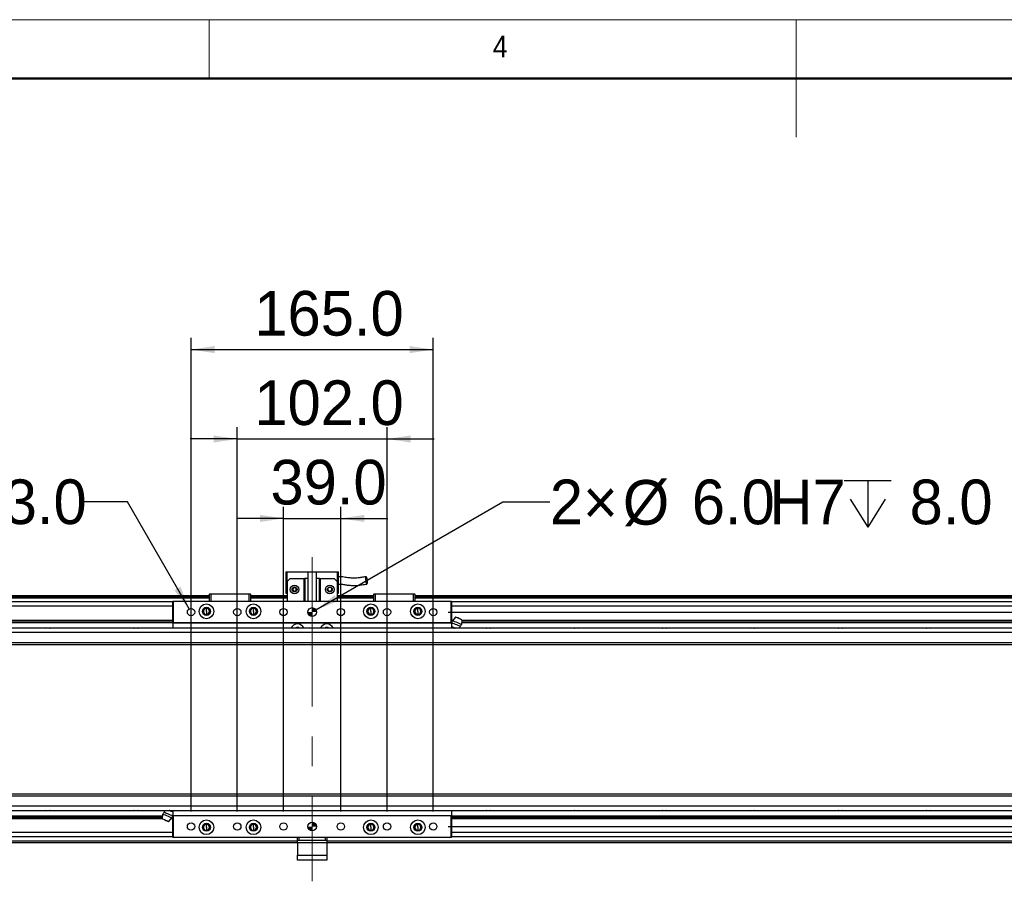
# Model space of a CAD drawing. Header units: millimetres. Extents: x 40 to 3320, y 40 to 2336.
# Tile 6 of 8: x 1151 to 1822, y 1749 to 2336. Entities that reach past the tile are written whole.
import ezdxf

# ---------------------------------------------------------------- set-up
doc = ezdxf.new("R2010")
doc.units = ezdxf.units.MM
doc.header["$LTSCALE"] = 8
doc.linetypes.add('CENTERX2', pattern=[20.32, 12.7, -2.54, 2.54, -2.54])
doc.layers.add('DIMNS', color=7, linetype='Continuous')
doc.styles.add('SLDTEXTSTYLE0', font='Gothic.ttf', dxfattribs={"width": 0.913})
doc.styles.add('SLDTEXTSTYLE7', font='txt')
doc.dimstyles.new('SLDDIMSTYLE0', dxfattribs={"dimtxt": 30.4, "dimasz": 16, "dimexe": 0, "dimexo": 0.0625, "dimgap": 7.6, "dimtad": 2, "dimdec": 1, "dimrnd": 1e-09, "dimzin": 4, "dimdsep": 46, "dimtxsty": 'SLDTEXTSTYLE7', "dimsah": 1, "dimcen": 0.09, "dimadec": 0, "dimazin": 1, "dimtfac": 1, "dimtdec": 1, "dimtmove": 0, "dimatfit": 0, "dimfxl": 0, "dimfrac": 2, "dimtolj": 1, "dimtzin": 12, "dimarcsym": 0})
doc.dimstyles.new('SLDDIMSTYLE1', dxfattribs={"dimtxt": 30.4, "dimasz": 16, "dimexe": 0, "dimexo": 0.0625, "dimgap": 7.6, "dimtad": 0, "dimtih": 1, "dimtoh": 1, "dimdec": 1, "dimrnd": 1e-09, "dimzin": 12, "dimdsep": 46, "dimtxsty": 'SLDTEXTSTYLE7', "dimsah": 1, "dimcen": 0, "dimadec": 0, "dimazin": 3, "dimtfac": 1, "dimtdec": 1, "dimtofl": 0, "dimtmove": 0, "dimatfit": 3, "dimfxl": 0, "dimfrac": 2, "dimtolj": 1, "dimtzin": 12, "dimarcsym": 0})
doc.dimstyles.new('SLDDIMSTYLE2', dxfattribs={"dimtxt": 30.4, "dimasz": 16, "dimexe": 0, "dimexo": 0.0625, "dimgap": 7.6, "dimtad": 0, "dimtih": 1, "dimtoh": 1, "dimdec": 1, "dimrnd": 1e-09, "dimzin": 4, "dimdsep": 46, "dimtxsty": 'SLDTEXTSTYLE7', "dimsah": 1, "dimcen": 0, "dimadec": 0, "dimazin": 1, "dimtfac": 1, "dimtdec": 1, "dimtofl": 0, "dimtmove": 0, "dimatfit": 3, "dimfxl": 0, "dimfrac": 2, "dimtolj": 1, "dimtzin": 12, "dimarcsym": 0})

# ---------------------------------------------------------------- blocks, each defined once
blk = doc.blocks.new('_D')
at = {"layer": 'DIMNS'}
for p, q in [((2570.26, 1932.7), (2570.26, 1964.7)), ((1442.92, 1932.7), (2578.26, 1932.7)), ((2570.26, 1786.7), (2570.26, 1932.7)), ((1442.92, 1786.7), (2578.26, 1786.7)), ((2570.26, 1786.7), (2570.26, 1754.7))]:
    blk.add_line(p, q, dxfattribs=at)
for points in [[(2570.26, 1932.7), (2572.66, 1948.7), (2567.86, 1948.7)], [(2570.26, 1786.7), (2567.86, 1770.7), (2572.66, 1770.7)]]:
    blk.add_solid(points, dxfattribs=at)
at = {"layer": 'DIMNS', "insert": (2530.37, 1811.42), "char_height": 30.4, "attachment_point": 1, "rotation": 90, "style": 'SLDTEXTSTYLE7'}
blk.add_mtext('146.0', dxfattribs=at)
blk = doc.blocks.new('SW_SYMBOL_HOLE_DEPTH')
at = {"layer": 'DIMNS', "color": 0}
for p, q in [((0, 7000), (6400, 7000)), ((3200, 7000), (3200, 600)), ((800, 4440), (3200, 600)), ((5600, 4440), (3200, 600))]:
    blk.add_line(p, q, dxfattribs=at)
blk = doc.blocks.new('_D_1')
at = {"layer": 'DIMNS'}
for p, q in [((1224.46, 2007.7), (1192.46, 2007.7)), ((1266.51, 1934.87), (1224.46, 2007.7))]:
    blk.add_line(p, q, dxfattribs=at)
blk.add_solid([(1266.51, 1934.87), (1260.59, 1949.92), (1256.43, 1947.52)], dxfattribs=at)
at = {"layer": 'DIMNS', "xscale": 0.004985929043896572, "yscale": 0.004985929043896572, "zscale": 0.004985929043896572}
blk.add_blockref('SW_SYMBOL_HOLE_DEPTH', (1073.06, 1987.57), dxfattribs=at)
at = {"layer": 'DIMNS', "char_height": 30.4, "attachment_point": 1, "style": 'SLDTEXTSTYLE7'}
for s, insert in [('12×M5', (942.8, 2023.01)), ('13.0', (1117.56, 2023.01))]:
    blk.add_mtext(s, dxfattribs=dict(at, insert=insert))
blk = doc.blocks.new('_D_2')
at = {"layer": 'DIMNS'}
for p, q in [((1352.86, 1934.2), (1480.16, 2007.7)), ((1480.16, 2007.7), (1512.16, 2007.7))]:
    blk.add_line(p, q, dxfattribs=at)
blk.add_solid([(1352.86, 1934.2), (1367.91, 1940.12), (1365.51, 1944.28)], dxfattribs=at)
at = {"layer": 'DIMNS', "xscale": 0.004985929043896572, "yscale": 0.004985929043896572, "zscale": 0.004985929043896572}
blk.add_blockref('SW_SYMBOL_HOLE_DEPTH', (1712.73, 1987.45), dxfattribs=at)
at = {"layer": 'DIMNS', "char_height": 30.4, "attachment_point": 1, "style": 'SLDTEXTSTYLE7'}
for s, insert in [('2×', (1512.16, 2022.89)), ('%%c', (1561.9, 2022.59)), ('6.0', (1608.87, 2022.89)), ('H7', (1661.81, 2022.89)), ('8.0', (1757.23, 2022.89))]:
    blk.add_mtext(s, dxfattribs=dict(at, insert=insert))
blk = doc.blocks.new('_D_3')
at = {"layer": 'DIMNS'}
for p, q in [((1330.76, 1796.86), (1330.76, 2004.46)), ((1369.76, 1796.86), (1369.76, 2004.46)), ((1330.76, 1996.46), (1298.76, 1996.46)), ((1330.76, 1996.46), (1369.76, 1996.46)), ((1369.76, 1996.46), (1401.76, 1996.46))]:
    blk.add_line(p, q, dxfattribs=at)
for points in [[(1330.76, 1996.46), (1314.76, 1998.86), (1314.76, 1994.06)], [(1369.76, 1996.46), (1385.76, 1994.06), (1385.76, 1998.86)]]:
    blk.add_solid(points, dxfattribs=at)
at = {"layer": 'DIMNS', "insert": (1321.86, 2036.35), "char_height": 30.4, "attachment_point": 1, "style": 'SLDTEXTSTYLE7'}
blk.add_mtext('39.0', dxfattribs=at)
blk = doc.blocks.new('_D_4')
at = {"layer": 'DIMNS'}
for p, q in [((1299.26, 1796.86), (1299.26, 2058.56)), ((1401.26, 1796.86), (1401.26, 2058.56)), ((1299.26, 2050.56), (1267.26, 2050.56)), ((1299.26, 2050.56), (1401.26, 2050.56)), ((1401.26, 2050.56), (1433.26, 2050.56))]:
    blk.add_line(p, q, dxfattribs=at)
for points in [[(1299.26, 2050.56), (1283.26, 2052.96), (1283.26, 2048.16)], [(1401.26, 2050.56), (1417.26, 2048.16), (1417.26, 2052.96)]]:
    blk.add_solid(points, dxfattribs=at)
at = {"layer": 'DIMNS', "insert": (1310.89, 2090.45), "char_height": 30.4, "attachment_point": 1, "style": 'SLDTEXTSTYLE7'}
blk.add_mtext('102.0', dxfattribs=at)
blk = doc.blocks.new('_D_5')
at = {"layer": 'DIMNS'}
for p, q in [((1267.76, 1796.86), (1267.76, 2119.41)), ((1432.76, 1796.86), (1432.76, 2119.41)), ((1267.76, 2111.41), (1432.76, 2111.41))]:
    blk.add_line(p, q, dxfattribs=at)
for points in [[(1267.76, 2111.41), (1283.76, 2109.01), (1283.76, 2113.81)], [(1432.76, 2111.41), (1416.76, 2113.81), (1416.76, 2109.01)]]:
    blk.add_solid(points, dxfattribs=at)
at = {"layer": 'DIMNS', "insert": (1310.89, 2151.3), "char_height": 30.4, "attachment_point": 1, "style": 'SLDTEXTSTYLE7'}
blk.add_mtext('165.0', dxfattribs=at)
blk = doc.blocks.new('SW_DOWELSYMBOL_0')
at = {"linetype": 'Continuous', "lineweight": 18}
h = blk.add_hatch(color=0, dxfattribs=at)
edge = h.paths.add_edge_path(flags=0)
edge.add_arc((0, 0), 3, 180, 270)
edge.add_line((0, -3), (0, 0))
edge.add_line((0, 0), (-3, 0))
h = blk.add_hatch(color=0, dxfattribs=at)
edge = h.paths.add_edge_path(flags=0)
edge.add_arc((0, 0), 3, 0, 90)
edge.add_line((0, 3), (0, 0))
edge.add_line((0, 0), (3, 0))
at = {"layer": 'DIMNS', "color": 0}
blk.add_circle((0, 0), 3, dxfattribs=at)
blk = doc.blocks.new('SW_DOWELSYMBOL_1')
at = {"linetype": 'Continuous', "lineweight": 18}
h = blk.add_hatch(color=0, dxfattribs=at)
edge = h.paths.add_edge_path(flags=0)
edge.add_arc((0, 0), 3, 180, 270)
edge.add_line((0, -3), (0, 0))
edge.add_line((0, 0), (-3, 0))
h = blk.add_hatch(color=0, dxfattribs=at)
edge = h.paths.add_edge_path(flags=0)
edge.add_arc((0, 0), 3, 0, 90)
edge.add_line((0, 3), (0, 0))
edge.add_line((0, 0), (3, 0))
at = {"layer": 'DIMNS', "color": 0}
blk.add_circle((0, 0), 3, dxfattribs=at)

msp = doc.modelspace()

# ---------------------------------------------------------------- linework, layer by layer
at = {"color": 7, "linetype": 'Continuous', "lineweight": 18}
for p, q in [((3320, 2336), (40, 2336)), ((1280, 2296), (1280, 2336)), ((1680, 2336), (1680, 2256)), ((80, 2296), (3280, 2296))]:
    msp.add_line(p, q, dxfattribs=at)
at = {"color": 7, "linetype": 'Continuous', "lineweight": 50}
msp.add_line((3280, 2296), (80, 2296), dxfattribs=at)
at = {"color": 7, "linetype": 'Continuous', "lineweight": 25}
for p, q in [((1332.26, 1960), (1333.26, 1960)), ((1332.26, 1960), (1332.26, 1945.6)), ((1333.26, 1953.6), (1333.26, 1960)), ((1333.26, 1960), (1347.26, 1960)), ((1347.26, 1960.2), (1347.26, 1940.2)), ((1347.26, 1960.2), (1353.26, 1960.2)), ((1353.26, 1940.2), (1353.26, 1960.2)), ((1353.26, 1960), (1367.26, 1960)), ((1367.26, 1960), (1368.26, 1960)), ((1367.26, 1960), (1367.26, 1953.6)), ((1368.26, 1945.6), (1368.26, 1960)), ((1335.26, 1955.6), (1333.26, 1953.6)), ((1333.26, 1953.6), (1333.26, 1940.2)), ((1335.26, 1955.6), (1344.76, 1955.6)), ((1344.76, 1940.2), (1344.76, 1955.6)), ((1344.76, 1955.6), (1345.26, 1955.6)), ((1345.26, 1955.6), (1345.26, 1940.2)), ((1347.26, 1955.6), (1345.26, 1955.6)), ((1355.26, 1955.6), (1353.26, 1955.6)), ((1355.26, 1940.2), (1355.26, 1955.6)), ((1355.26, 1955.6), (1355.76, 1955.6)), ((1355.76, 1955.6), (1355.76, 1940.2)), ((1355.76, 1955.6), (1365.26, 1955.6)), ((1367.26, 1953.6), (1365.26, 1955.6)), ((1367.26, 1953.6), (1367.26, 1940.2)), ((1280.26, 1944.9), (1280.56, 1945.2)), ((1280.56, 1945.2), (1281.38, 1945.2)), ((1281.26, 1944.9), (1281.38, 1945.2)), ((1281.38, 1945.2), (1307.14, 1945.2)), ((1307.14, 1945.2), (1307.96, 1945.2)), ((1307.26, 1944.9), (1307.14, 1945.2)), ((1307.96, 1945.2), (1308.26, 1944.9)), ((1332.26, 1945.6), (1333.26, 1945.6)), ((1367.26, 1945.6), (1368.26, 1945.6)), ((1392.26, 1944.9), (1392.56, 1945.2)), ((1392.56, 1945.2), (1393.38, 1945.2)), ((1393.26, 1944.9), (1393.38, 1945.2)), ((1393.38, 1945.2), (1419.14, 1945.2)), ((1419.14, 1945.2), (1419.96, 1945.2)), ((1419.26, 1944.9), (1419.14, 1945.2)), ((1419.96, 1945.2), (1420.26, 1944.9)), ((1280.26, 1943.7), (222.26, 1943.7)), ((1280.26, 1943.2), (222.26, 1943.2)), ((1280.26, 1942.2), (222.26, 1942.2)), ((1255.26, 1939.71), (222.26, 1939.71)), ((310.26, 1943.5), (1280.26, 1943.5)), ((310.26, 1943.3), (1280.26, 1943.3)), ((1255.26, 1939.9), (1255.56, 1940.2)), ((1255.26, 1925.5), (1255.26, 1939.9)), ((1255.26, 1939.9), (1255.56, 1939.9)), ((1255.56, 1939.9), (1255.56, 1940.2)), ((1255.56, 1940.2), (1444.96, 1940.2)), ((1255.56, 1939.9), (1255.56, 1925.5)), ((1444.96, 1939.9), (1255.56, 1939.9)), ((1281.26, 1944.9), (1280.26, 1944.9)), ((1280.26, 1940.2), (1280.26, 1944.9)), ((1307.26, 1944.9), (1281.26, 1944.9)), ((1281.26, 1944.9), (1281.26, 1940.2)), ((1308.26, 1944.9), (1307.26, 1944.9)), ((1307.26, 1940.2), (1307.26, 1944.9)), ((1308.26, 1944.9), (1308.26, 1940.2)), ((1333.26, 1943.7), (1308.26, 1943.7)), ((1308.26, 1943.5), (1333.26, 1943.5)), ((1308.26, 1943.3), (1333.26, 1943.3)), ((1333.26, 1943.2), (1308.26, 1943.2)), ((1333.26, 1942.2), (1308.26, 1942.2)), ((1392.26, 1943.7), (1367.26, 1943.7)), ((1367.26, 1943.5), (1392.26, 1943.5)), ((1367.26, 1943.3), (1392.26, 1943.3)), ((1392.26, 1943.2), (1367.26, 1943.2)), ((1392.26, 1942.2), (1367.26, 1942.2)), ((1393.26, 1944.9), (1392.26, 1944.9)), ((1392.26, 1940.2), (1392.26, 1944.9)), ((1419.26, 1944.9), (1393.26, 1944.9)), ((1393.26, 1944.9), (1393.26, 1940.2)), ((1420.26, 1944.9), (1419.26, 1944.9)), ((1419.26, 1940.2), (1419.26, 1944.9)), ((1420.26, 1944.9), (1420.26, 1940.2)), ((2478.26, 1943.7), (1420.26, 1943.7)), ((1420.26, 1943.5), (2390.26, 1943.5)), ((1420.26, 1943.3), (2390.26, 1943.3)), ((2478.26, 1943.2), (1420.26, 1943.2)), ((2478.26, 1942.2), (1420.26, 1942.2)), ((1444.96, 1939.9), (1444.96, 1940.2)), ((1444.96, 1940.2), (1445.26, 1939.9)), ((1444.96, 1925.5), (1444.96, 1939.9)), ((1444.96, 1939.9), (1445.26, 1939.9)), ((1445.26, 1939.9), (1445.26, 1925.5)), ((2478.26, 1939.71), (1445.26, 1939.71)), ((1278.26, 1935.27), (1278.26, 1935.7)), ((1278.26, 1933.2), (1278.26, 1935.27)), ((1278.26, 1933.2), (1278.26, 1931.14)), ((1310.26, 1935.27), (1310.26, 1935.7)), ((1310.26, 1933.2), (1310.26, 1935.27)), ((1310.26, 1933.2), (1310.26, 1931.14)), ((1390.26, 1935.27), (1390.26, 1935.7)), ((1390.26, 1933.2), (1390.26, 1935.27)), ((1390.26, 1933.2), (1390.26, 1931.14)), ((1422.26, 1935.27), (1422.26, 1935.7)), ((1422.26, 1933.2), (1422.26, 1935.27)), ((1422.26, 1933.2), (1422.26, 1931.14)), ((260.26, 1927.2), (1255.26, 1927.2)), ((260.26, 1926.89), (1255.26, 1926.89)), ((260.26, 1925.81), (1255.26, 1925.81)), ((260.26, 1925.51), (1255.26, 1925.51)), ((1255.26, 1925.5), (1255.56, 1925.5)), ((1255.26, 1925.5), (1255.56, 1925.2)), ((1255.26, 1925.5), (1255.26, 1921.7)), ((1255.56, 1925.5), (1444.96, 1925.5)), ((1255.56, 1925.2), (1255.56, 1925.5)), ((1444.96, 1925.2), (1255.56, 1925.2)), ((1278.26, 1931.14), (1278.26, 1930.7)), ((1310.26, 1931.14), (1310.26, 1930.7)), ((1390.26, 1931.14), (1390.26, 1930.7)), ((1422.26, 1931.14), (1422.26, 1930.7)), ((1444.96, 1925.5), (1445.26, 1925.5)), ((1444.96, 1925.2), (1444.96, 1925.5)), ((1444.96, 1925.2), (1445.26, 1925.5)), ((1445.26, 1927.2), (1446.19, 1927.2)), ((1445.26, 1926.89), (1445.93, 1926.89)), ((1445.26, 1925.81), (1445.56, 1925.81)), ((1445.26, 1925.51), (1445.55, 1925.51)), ((1445.26, 1925.5), (1445.26, 1921.7)), ((1445.26, 1924.7), (1445.54, 1925.3)), ((1447.93, 1929.28), (1445.85, 1926.8)), ((1452.26, 1927.44), (1451.92, 1924.22)), ((1452.06, 1925.51), (2440.26, 1925.51)), ((1452.09, 1925.81), (2440.26, 1925.81)), ((1452.2, 1926.89), (2440.26, 1926.89)), ((1452.23, 1927.2), (2440.26, 1927.2)), ((2457.26, 1921.7), (243.26, 1921.7)), ((2457.26, 1918.7), (243.26, 1918.7)), ((1445.41, 1922.48), (1445.26, 1922.14)), ((1447.32, 1921.83), (1447.56, 1921.7)), ((1447.61, 1921.7), (1447.32, 1921.83)), ((2457.26, 1911.7), (243.26, 1911.7)), ((243.26, 1910.7), (2457.26, 1910.7)), ((2457.26, 1808.7), (243.26, 1808.7)), ((243.26, 1807.7), (2457.26, 1807.7)), ((243.26, 1800.7), (2457.26, 1800.7)), ((243.26, 1797.7), (2457.26, 1797.7)), ((1252.91, 1797.7), (1253.2, 1797.58)), ((1253.2, 1797.58), (1252.96, 1797.7)), ((1255.26, 1797.7), (1255.26, 1793.9)), ((1445.26, 1797.7), (1445.26, 1793.9)), ((260.26, 1793.9), (1248.46, 1793.9)), ((260.26, 1793.59), (1248.43, 1793.59)), ((260.26, 1792.51), (1248.32, 1792.51)), ((260.26, 1792.2), (1248.28, 1792.2)), ((1248.26, 1791.96), (1248.6, 1795.19)), ((1252.59, 1790.12), (1254.67, 1792.61)), ((1254.33, 1792.2), (1255.26, 1792.2)), ((1254.59, 1792.51), (1255.26, 1792.51)), ((1254.96, 1793.59), (1255.26, 1793.59)), ((1254.97, 1793.9), (1255.26, 1793.9)), ((1255.26, 1794.7), (1254.98, 1794.11)), ((1255.11, 1796.92), (1255.26, 1797.27)), ((1255.56, 1794.2), (1255.26, 1793.9)), ((1255.56, 1793.9), (1255.26, 1793.9)), ((1255.26, 1779.5), (1255.26, 1793.9)), ((1255.56, 1794.2), (1444.96, 1794.2)), ((1255.56, 1794.2), (1255.56, 1793.9)), ((1444.96, 1793.9), (1255.56, 1793.9)), ((1255.56, 1793.9), (1255.56, 1779.5)), ((1444.96, 1794.2), (1444.96, 1793.9)), ((1445.26, 1793.9), (1444.96, 1794.2)), ((1445.26, 1793.9), (1444.96, 1793.9)), ((1444.96, 1779.5), (1444.96, 1793.9)), ((1445.26, 1793.9), (1445.26, 1779.5)), ((1445.26, 1793.9), (2440.26, 1793.9)), ((1445.26, 1793.59), (2440.26, 1793.59)), ((1445.26, 1792.51), (2440.26, 1792.51)), ((1445.26, 1792.2), (2440.26, 1792.2)), ((1278.26, 1788.27), (1278.26, 1788.7)), ((1278.26, 1786.2), (1278.26, 1788.27)), ((1278.26, 1786.2), (1278.26, 1784.14)), ((1278.26, 1784.14), (1278.26, 1783.7)), ((1310.26, 1788.27), (1310.26, 1788.7)), ((1310.26, 1786.2), (1310.26, 1788.27)), ((1310.26, 1786.2), (1310.26, 1784.14)), ((1310.26, 1784.14), (1310.26, 1783.7)), ((1390.26, 1788.27), (1390.26, 1788.7)), ((1390.26, 1786.2), (1390.26, 1788.27)), ((1390.26, 1786.2), (1390.26, 1784.14)), ((1390.26, 1784.14), (1390.26, 1783.7)), ((1422.26, 1788.27), (1422.26, 1788.7)), ((1422.26, 1786.2), (1422.26, 1788.27)), ((1422.26, 1786.2), (1422.26, 1784.14)), ((1422.26, 1784.14), (1422.26, 1783.7)), ((1255.26, 1779.7), (222.26, 1779.7)), ((1255.56, 1779.5), (1255.26, 1779.5)), ((1255.56, 1779.2), (1255.26, 1779.5)), ((1255.56, 1779.5), (1444.96, 1779.5)), ((1255.56, 1779.5), (1255.56, 1779.2)), ((1444.96, 1779.2), (1255.56, 1779.2)), ((1340.26, 1777.2), (1340.26, 1779.2)), ((1341.26, 1779.2), (1341.26, 1777.2)), ((1359.26, 1777.2), (1359.26, 1779.2)), ((1360.26, 1779.2), (1360.26, 1777.2)), ((1445.26, 1779.5), (1444.96, 1779.5)), ((1445.26, 1779.5), (1444.96, 1779.2)), ((1444.96, 1779.5), (1444.96, 1779.2)), ((2478.26, 1779.7), (1445.26, 1779.7)), ((1340.26, 1775.7), (222.26, 1775.7)), ((1341.26, 1777.2), (1340.26, 1777.2)), ((1340.26, 1775.7), (1340.26, 1777.2)), ((1360.26, 1775.7), (1340.26, 1775.7)), ((1340.26, 1775.7), (1340.26, 1767.2)), ((1359.26, 1777.2), (1341.26, 1777.2)), ((1360.26, 1777.2), (1359.26, 1777.2)), ((1360.26, 1777.2), (1360.26, 1775.7)), ((1360.26, 1775.7), (1360.26, 1767.2)), ((2478.26, 1775.7), (1360.26, 1775.7)), ((1340.26, 1767.2), (1360.26, 1767.2)), ((1340.26, 1763.7), (1340.26, 1767.2)), ((1360.26, 1767.2), (1360.26, 1763.7)), ((1360.26, 1763.7), (1340.26, 1763.7))]:
    msp.add_line(p, q, dxfattribs=at)
at = {"color": 8, "linetype": 'Continuous', "lineweight": 25}
for p, q in [((1255.26, 1936.71), (222.26, 1936.71)), ((2478.26, 1936.71), (1445.26, 1936.71)), ((1255.26, 1782.7), (222.26, 1782.7)), ((2478.26, 1782.7), (1445.26, 1782.7)), ((1340.26, 1776.7), (222.26, 1776.7)), ((2478.26, 1776.7), (1360.26, 1776.7))]:
    msp.add_line(p, q, dxfattribs=at)
at = {"color": 7, "linetype": 'Continuous', "lineweight": 25, "flags": 128}
for points in [[(1451.06, 1922.95), (1450.89, 1923.03), (1450.41, 1923.23), (1449.68, 1923.54), (1448.78, 1923.92), (1447.82, 1924.33), (1446.92, 1924.71), (1446.18, 1925.03), (1445.7, 1925.23), (1445.54, 1925.3)], [(1451.92, 1924.22), (1451.74, 1924.3), (1451.21, 1924.52), (1450.4, 1924.86), (1449.41, 1925.28), (1448.36, 1925.73), (1447.37, 1926.15), (1446.56, 1926.49), (1446.03, 1926.72), (1445.85, 1926.8)], [(1452.26, 1927.44), (1452.09, 1927.51), (1451.63, 1927.71), (1450.92, 1928.01), (1450.1, 1928.36), (1449.27, 1928.71), (1448.57, 1929.01), (1448.1, 1929.21), (1447.93, 1929.28)], [(1168.74, 1921.7), (1168.92, 1921.76), (1170.26, 1921.95)], [(1170.26, 1921.95), (1171.6, 1921.76), (1171.78, 1921.7)], [(1228.74, 1921.7), (1228.92, 1921.76), (1230.26, 1921.95)], [(1230.26, 1921.95), (1231.6, 1921.76), (1231.78, 1921.7)], [(1447.32, 1921.83), (1446.9, 1922), (1446.49, 1922.18), (1446.09, 1922.35), (1445.71, 1922.51), (1445.36, 1922.66), (1445.26, 1922.7)], [(1468.74, 1921.7), (1468.92, 1921.76), (1470.26, 1921.95)], [(1470.26, 1921.95), (1471.6, 1921.76), (1471.78, 1921.7)], [(1528.74, 1921.7), (1528.92, 1921.76), (1530.26, 1921.95)], [(1530.26, 1921.95), (1531.6, 1921.76), (1531.78, 1921.7)], [(1588.74, 1921.7), (1588.92, 1921.76), (1590.26, 1921.95)], [(1590.26, 1921.95), (1591.6, 1921.76), (1591.78, 1921.7)], [(1648.74, 1921.7), (1648.92, 1921.76), (1650.26, 1921.95)], [(1650.26, 1921.95), (1651.6, 1921.76), (1651.78, 1921.7)], [(1708.74, 1921.7), (1708.92, 1921.76), (1710.26, 1921.95)], [(1710.26, 1921.95), (1711.6, 1921.76), (1711.78, 1921.7)], [(1768.74, 1921.7), (1768.92, 1921.76), (1770.26, 1921.95)], [(1770.26, 1921.95), (1771.6, 1921.76), (1771.78, 1921.7)], [(1170.26, 1797.45), (1168.92, 1797.64), (1168.74, 1797.7)], [(1171.78, 1797.7), (1171.6, 1797.64), (1170.26, 1797.45)], [(1230.26, 1797.45), (1228.92, 1797.64), (1228.74, 1797.7)], [(1231.78, 1797.7), (1231.6, 1797.64), (1230.26, 1797.45)], [(1253.2, 1797.58), (1253.62, 1797.4), (1254.03, 1797.22), (1254.43, 1797.06), (1254.81, 1796.89), (1255.16, 1796.75), (1255.26, 1796.7)], [(1470.26, 1797.45), (1468.92, 1797.64), (1468.74, 1797.7)], [(1471.78, 1797.7), (1471.6, 1797.64), (1470.26, 1797.45)], [(1530.26, 1797.45), (1528.92, 1797.64), (1528.74, 1797.7)], [(1531.78, 1797.7), (1531.6, 1797.64), (1530.26, 1797.45)], [(1590.26, 1797.45), (1588.92, 1797.64), (1588.74, 1797.7)], [(1591.78, 1797.7), (1591.6, 1797.64), (1590.26, 1797.45)], [(1650.26, 1797.45), (1648.92, 1797.64), (1648.74, 1797.7)], [(1651.78, 1797.7), (1651.6, 1797.64), (1650.26, 1797.45)], [(1710.26, 1797.45), (1708.92, 1797.64), (1708.74, 1797.7)], [(1711.78, 1797.7), (1711.6, 1797.64), (1710.26, 1797.45)], [(1770.26, 1797.45), (1768.92, 1797.64), (1768.74, 1797.7)], [(1771.78, 1797.7), (1771.6, 1797.64), (1770.26, 1797.45)], [(1248.26, 1791.96), (1248.42, 1791.89), (1248.89, 1791.69), (1249.59, 1791.39), (1250.42, 1791.04), (1251.25, 1790.69), (1251.95, 1790.39), (1252.42, 1790.19), (1252.59, 1790.12)], [(1248.6, 1795.19), (1248.78, 1795.11), (1249.31, 1794.88), (1250.12, 1794.54), (1251.11, 1794.12), (1252.16, 1793.67), (1253.15, 1793.25), (1253.96, 1792.91), (1254.49, 1792.69), (1254.67, 1792.61)], [(1249.46, 1796.45), (1249.62, 1796.38), (1250.1, 1796.18), (1250.84, 1795.86), (1251.74, 1795.48), (1252.7, 1795.07), (1253.6, 1794.69), (1254.34, 1794.38), (1254.81, 1794.18), (1254.98, 1794.11)]]:
    msp.add_lwpolyline(points, dxfattribs=at)
at = {"color": 7, "linetype": 'Continuous', "lineweight": 25}
for centre, radius in [((1338.26, 1948.1), 3), ((1338.26, 1948.1), 1.7), ((1338.26, 1948.1), 1.6), ((1362.26, 1948.1), 3), ((1362.26, 1948.1), 1.7), ((1362.26, 1948.1), 1.6), ((1267.76, 1932.7), 2.5), ((1278.26, 1933.2), 5), ((1278.26, 1933.2), 2.75), ((1299.26, 1932.7), 2.5), ((1310.26, 1933.2), 5), ((1310.26, 1933.2), 2.75), ((1330.76, 1932.7), 2.5), ((1350.26, 1932.7), 3), ((1369.76, 1932.7), 2.5), ((1390.26, 1933.2), 5), ((1390.26, 1933.2), 2.75), ((1401.26, 1932.7), 2.5), ((1422.26, 1933.2), 5), ((1422.26, 1933.2), 2.75), ((1432.76, 1932.7), 2.5), ((1278.26, 1786.2), 5), ((1310.26, 1786.2), 5), ((1390.26, 1786.2), 5), ((1422.26, 1786.2), 5), ((1267.76, 1786.7), 2.5), ((1278.26, 1786.2), 2.75), ((1299.26, 1786.7), 2.5), ((1310.26, 1786.2), 2.75), ((1330.76, 1786.7), 2.5), ((1350.26, 1786.7), 3), ((1369.76, 1786.7), 2.5), ((1390.26, 1786.2), 2.75), ((1401.26, 1786.7), 2.5), ((1422.26, 1786.2), 2.75), ((1432.76, 1786.7), 2.5)]:
    msp.add_circle(centre, radius, dxfattribs=at)
for centre, radius, start, end in [((1278.26, 1933.2), 2.5, 90, 270), ((1278.26, 1933.2), 2.07, 90, 270), ((1278.26, 1933.2), 2.5, 270, 90), ((1278.26, 1933.2), 2.07, 270, 90), ((1310.26, 1933.2), 2.5, 90, 270), ((1310.26, 1933.2), 2.07, 90, 270), ((1310.26, 1933.2), 2.5, 270, 90), ((1310.26, 1933.2), 2.07, 270, 90), ((1390.26, 1933.2), 2.5, 90, 270), ((1390.26, 1933.2), 2.07, 90, 270), ((1390.26, 1933.2), 2.5, 270, 90), ((1390.26, 1933.2), 2.07, 270, 90), ((1422.26, 1933.2), 2.5, 90, 270), ((1422.26, 1933.2), 2.07, 90, 270), ((1422.26, 1933.2), 2.5, 270, 90), ((1422.26, 1933.2), 2.07, 270, 90), ((1340.26, 1920.2), 4.5, 19.47122, 160.52878), ((1340.26, 1920.2), 2.1, 45.58468, 134.41532), ((1360.26, 1920.2), 4.5, 19.47122, 160.52878), ((1360.26, 1920.2), 2.1, 45.58468, 134.41532), ((1278.26, 1786.2), 2.5, 90, 270), ((1278.26, 1786.2), 2.07, 90, 270), ((1278.26, 1786.2), 2.5, 270, 90), ((1278.26, 1786.2), 2.07, 270, 90), ((1310.26, 1786.2), 2.5, 90, 270), ((1310.26, 1786.2), 2.07, 90, 270), ((1310.26, 1786.2), 2.5, 270, 90), ((1310.26, 1786.2), 2.07, 270, 90), ((1390.26, 1786.2), 2.5, 90, 270), ((1390.26, 1786.2), 2.07, 90, 270), ((1390.26, 1786.2), 2.5, 270, 90), ((1390.26, 1786.2), 2.07, 270, 90), ((1422.26, 1786.2), 2.5, 90, 270), ((1422.26, 1786.2), 2.07, 90, 270), ((1422.26, 1786.2), 2.5, 270, 90), ((1422.26, 1786.2), 2.07, 270, 90)]:
    msp.add_arc(centre, radius, start, end, dxfattribs=at)
for points, knots in [([(1387, 1956.75), (1385.96, 1956.59), (1384.14, 1956.3), (1381.76, 1955.93), (1379.95, 1955.78), (1378.36, 1955.76), (1376.59, 1955.84), (1374.74, 1956.06), (1372.84, 1956.34), (1371.32, 1956.57), (1369.9, 1956.7), (1368.96, 1956.75), (1368.4, 1956.73), (1368.26, 1956.72)], [0, 0, 0, 0, 0.17282, 0.301208, 0.394507, 0.462197, 0.550303, 0.670439, 0.754268, 0.853135, 0.912496, 0.977886, 1, 1, 1, 1]), ([(1368.26, 1951.72), (1368.63, 1951.73), (1369.52, 1951.77), (1370.89, 1951.59), (1372.3, 1951.39), (1373.58, 1951.2), (1374.68, 1951.05), (1375.63, 1950.95), (1376.88, 1950.84), (1378.71, 1950.76), (1381.31, 1950.86), (1384.31, 1951.28), (1386.44, 1951.63), (1387.57, 1951.81)], [0, 0, 0, 0, 0.05617, 0.135052, 0.209372, 0.27583, 0.332639, 0.378841, 0.421681, 0.522487, 0.656041, 0.818589, 1, 1, 1, 1]), ([(1386.62, 1955.59), (1386.65, 1955.84), (1386.7, 1956.34), (1386.88, 1956.74), (1387.1, 1956.79), (1387.33, 1956.51), (1387.55, 1955.99), (1387.73, 1955.3), (1387.87, 1954.49), (1387.95, 1953.65), (1387.96, 1952.88), (1387.88, 1952.26), (1387.74, 1951.86), (1387.54, 1951.78), (1387.34, 1951.88), (1387.15, 1952.23), (1386.98, 1952.76), (1386.83, 1953.49), (1386.72, 1954.24), (1386.65, 1954.78), (1386.62, 1955.04), (1386.61, 1955.12), (1386.61, 1955.15), (1386.61, 1955.22), (1386.61, 1955.38), (1386.61, 1955.51), (1386.62, 1955.59)], [0, 0, 0, 0, 0.0648173, 0.1297793, 0.1897322, 0.2426185, 0.2944132, 0.3462431, 0.3987241, 0.4521996, 0.5066014, 0.5614522, 0.6160515, 0.6697721, 0.7270687, 0.7653774, 0.8036912, 0.858909, 0.914229, 0.9495545, 0.9640011, 0.9648509, 0.9657589, 0.9687102, 0.9805279, 1, 1, 1, 1]), ([(1338.05, 1946.97), (1337.92, 1946.99), (1337.66, 1947.04), (1337.32, 1947.26), (1337.06, 1947.58), (1336.91, 1947.98), (1336.9, 1948.43), (1337.03, 1948.86), (1337.29, 1949.23), (1337.54, 1949.4), (1337.65, 1949.47)], [0, 0, 0, 0, 0.115353, 0.231257, 0.351781, 0.477011, 0.606522, 0.740242, 0.878358, 1, 1, 1, 1]), ([(1338.26, 1946.95), (1338.26, 1946.95), (1338.38, 1946.95), (1338.62, 1946.99), (1338.94, 1947.15), (1339.19, 1947.4), (1339.36, 1947.71), (1339.43, 1948.06), (1339.39, 1948.41), (1339.24, 1948.73), (1339.01, 1949), (1338.71, 1949.18), (1338.36, 1949.27), (1338.01, 1949.24), (1337.68, 1949.12), (1337.4, 1948.89), (1337.2, 1948.6), (1337.1, 1948.26), (1337.11, 1947.91), (1337.22, 1947.57), (1337.43, 1947.29), (1337.71, 1947.07), (1337.93, 1947), (1338.05, 1946.97)], [0, 0, 0, 0, 0.0017225, 0.0516388, 0.1015516, 0.1514632, 0.2013767, 0.2512938, 0.3012085, 0.3511192, 0.4010318, 0.4509482, 0.5008641, 0.5507764, 0.600688, 0.6506023, 0.7005186, 0.7504338, 0.8003446, 0.8502575, 0.9001739, 0.950089, 1, 1, 1, 1]), ([(1338.87, 1949.47), (1339, 1949.38), (1339.27, 1949.2), (1339.53, 1948.78), (1339.63, 1948.3), (1339.57, 1947.83), (1339.36, 1947.43), (1339.04, 1947.13), (1338.72, 1947), (1338.53, 1946.98), (1338.47, 1946.97)], [0, 0, 0, 0, 0.140795, 0.288063, 0.430435, 0.56794, 0.700592, 0.828473, 0.951583, 1, 1, 1, 1]), ([(1362.13, 1946.97), (1362.07, 1946.97), (1361.88, 1946.98), (1361.56, 1947.09), (1361.21, 1947.36), (1360.98, 1947.75), (1360.88, 1948.21), (1360.96, 1948.69), (1361.2, 1949.13), (1361.47, 1949.37), (1361.63, 1949.46), (1361.65, 1949.47)], [0, 0, 0, 0, 0.04884, 0.168023, 0.291922, 0.420545, 0.553959, 0.692166, 0.834931, 0.981915, 1, 1, 1, 1]), ([(1362.05, 1946.97), (1361.92, 1947.01), (1361.67, 1947.08), (1361.4, 1947.32), (1361.23, 1947.57), (1361.13, 1947.84), (1361.1, 1948.05), (1361.11, 1948.18), (1361.11, 1948.2), (1361.11, 1948.21), (1361.11, 1948.21), (1361.11, 1948.21), (1361.11, 1948.21), (1361.11, 1948.21)], [0, 0, 0, 0, 0.236923, 0.441699, 0.614239, 0.754507, 0.938082, 0.982966, 0.989786, 0.995206, 0.997552, 0.999766, 1, 1, 1, 1]), ([(1362.47, 1946.97), (1362.61, 1947), (1362.89, 1947.05), (1363.24, 1947.3), (1363.49, 1947.65), (1363.62, 1948.06), (1363.61, 1948.48), (1363.47, 1948.89), (1363.22, 1949.24), (1362.98, 1949.39), (1362.87, 1949.47)], [0, 0, 0, 0, 0.1248082, 0.2498435, 0.3748615, 0.4998566, 0.6248431, 0.7498285, 0.8748306, 1, 1, 1, 1]), ([(1445.54, 1925.3), (1445.51, 1925.55), (1445.52, 1925.82), (1445.63, 1926.33), (1445.72, 1926.58), (1445.85, 1926.8)], [0, 0, 0, 0, 0.5, 0.5, 1, 1, 1, 1]), ([(1445.41, 1922.48), (1445.49, 1922.46), (1445.67, 1922.41), (1445.94, 1922.33), (1446.2, 1922.24), (1446.46, 1922.16), (1446.72, 1922.06), (1446.98, 1921.97), (1447.18, 1921.89), (1447.29, 1921.84), (1447.32, 1921.83)], [0, 0, 0, 0, 0.136993, 0.273741, 0.410263, 0.546582, 0.682732, 0.818753, 0.954693, 1, 1, 1, 1]), ([(1450.59, 1921.7), (1450.59, 1921.72), (1450.61, 1922.16), (1450.84, 1922.57), (1451.06, 1922.95)], [0, 0, 0, 0, 0.035128, 1, 1, 1, 1]), ([(1451.06, 1922.95), (1451.26, 1923.11), (1451.44, 1923.3), (1451.74, 1923.73), (1451.85, 1923.97), (1451.92, 1924.22)], [0, 0, 0, 0, 0.5, 0.5, 1, 1, 1, 1]), ([(1249.92, 1797.7), (1249.92, 1797.69), (1249.91, 1797.24), (1249.68, 1796.84), (1249.46, 1796.45)], [0, 0, 0, 0, 0.035128, 1, 1, 1, 1]), ([(1255.11, 1796.92), (1255.02, 1796.95), (1254.85, 1797), (1254.58, 1797.08), (1254.32, 1797.16), (1254.05, 1797.25), (1253.79, 1797.34), (1253.54, 1797.44), (1253.34, 1797.52), (1253.22, 1797.57), (1253.2, 1797.58)], [0, 0, 0, 0, 0.136993, 0.273741, 0.410263, 0.546582, 0.682732, 0.818753, 0.954693, 1, 1, 1, 1]), ([(1249.46, 1796.45), (1249.26, 1796.29), (1249.07, 1796.1), (1248.78, 1795.67), (1248.67, 1795.43), (1248.6, 1795.19)], [0, 0, 0, 0, 0.5, 0.5, 1, 1, 1, 1]), ([(1254.98, 1794.11), (1255.01, 1793.85), (1255, 1793.59), (1254.89, 1793.08), (1254.8, 1792.83), (1254.67, 1792.61)], [0, 0, 0, 0, 0.5, 0.5, 1, 1, 1, 1])]:
    msp.add_open_spline(points, degree=3, knots=knots, dxfattribs=at)
for points in [[(1450.19, 1928.59), (1449.92, 1928.71), (1449.62, 1928.74), (1449.33, 1928.69)], [(1450.19, 1928.59), (1450.46, 1928.48), (1450.7, 1928.28), (1450.86, 1928.04)], [(1250.32, 1790.81), (1250.06, 1790.93), (1249.82, 1791.12), (1249.66, 1791.37)], [(1250.32, 1790.81), (1250.59, 1790.7), (1250.9, 1790.67), (1251.19, 1790.72)]]:
    msp.add_open_spline(points, degree=3, dxfattribs=at)
at = {"layer": 'DIMNS', "linetype": 'CENTERX2', "lineweight": 18}
msp.add_line((1350.26, 1970), (1350.26, 1749.4), dxfattribs=at)

# ---------------------------------------------------------------- block references
at = {"layer": 'DIMNS'}
for name, p in [('SW_DOWELSYMBOL_0', (1350.26, 1932.7)), ('SW_DOWELSYMBOL_1', (1350.26, 1786.7))]:
    msp.add_blockref(name, p, dxfattribs=at)

# ---------------------------------------------------------------- texts
at = {"color": 7, "linetype": 'Continuous', "lineweight": 0, "insert": (1473.33, 2325.17), "char_height": 14.82, "attachment_point": 1, "style": 'SLDTEXTSTYLE0'}
msp.add_mtext('4', dxfattribs=at)

# ---------------------------------------------------------------- dimensions: what is measured, and where the dimension line sits
at = {"layer": 'DIMNS'}
for base, p1, p2, picture, middle in [((1432.76, 2111.41), (1267.76, 1786.7), (1432.76, 1786.7), '_D_5', (1359.31, 2111.41)), ((1401.26, 2050.56), (1299.26, 1786.7), (1401.26, 1786.7), '_D_4', (1359.31, 2050.56)), ((1369.76, 1996.46), (1330.76, 1786.7), (1369.76, 1786.7), '_D_3', (1359.31, 1996.46))]:
    dim = msp.add_linear_dim(base=base, p1=p1, p2=p2, dimstyle='SLDDIMSTYLE0', dxfattribs=at)
    dim.commit()
    dim.dimension.update_dxf_attribs({"geometry": picture, "text_midpoint": middle, "dimtype": 160})
dim = msp.add_diameter_dim_2p(p1=(1269.01, 1930.54), p2=(1266.51, 1934.87), text='12×M5{\\fGDT;x}13.0', dimstyle='SLDDIMSTYLE1', override={"dimpost": '<>'}, dxfattribs=at)
dim.commit()
dim.dimension.update_dxf_attribs({"geometry": '_D_1', "text_midpoint": (1067.63, 2007.7), "dimtype": 163})
dim = msp.add_diameter_dim_2p(p1=(1347.66, 1931.2), p2=(1352.86, 1934.2), text='2×<>H7{\\fGDT;x}8.0', dimstyle='SLDDIMSTYLE2', dxfattribs=at)
dim.commit()
dim.dimension.update_dxf_attribs({"geometry": '_D_2', "text_midpoint": (1661.17, 2007.7), "dimtype": 163})
dim = msp.add_linear_dim(base=(2570.26, 1932.7), p1=(1432.76, 1786.7), p2=(1432.76, 1932.7), angle=90, dimstyle='SLDDIMSTYLE0', dxfattribs=at)
dim.commit()
dim.dimension.update_dxf_attribs({"geometry": '_D', "text_midpoint": (2570.26, 1859.85), "dimtype": 160})

doc.saveas('drawing.dxf')
